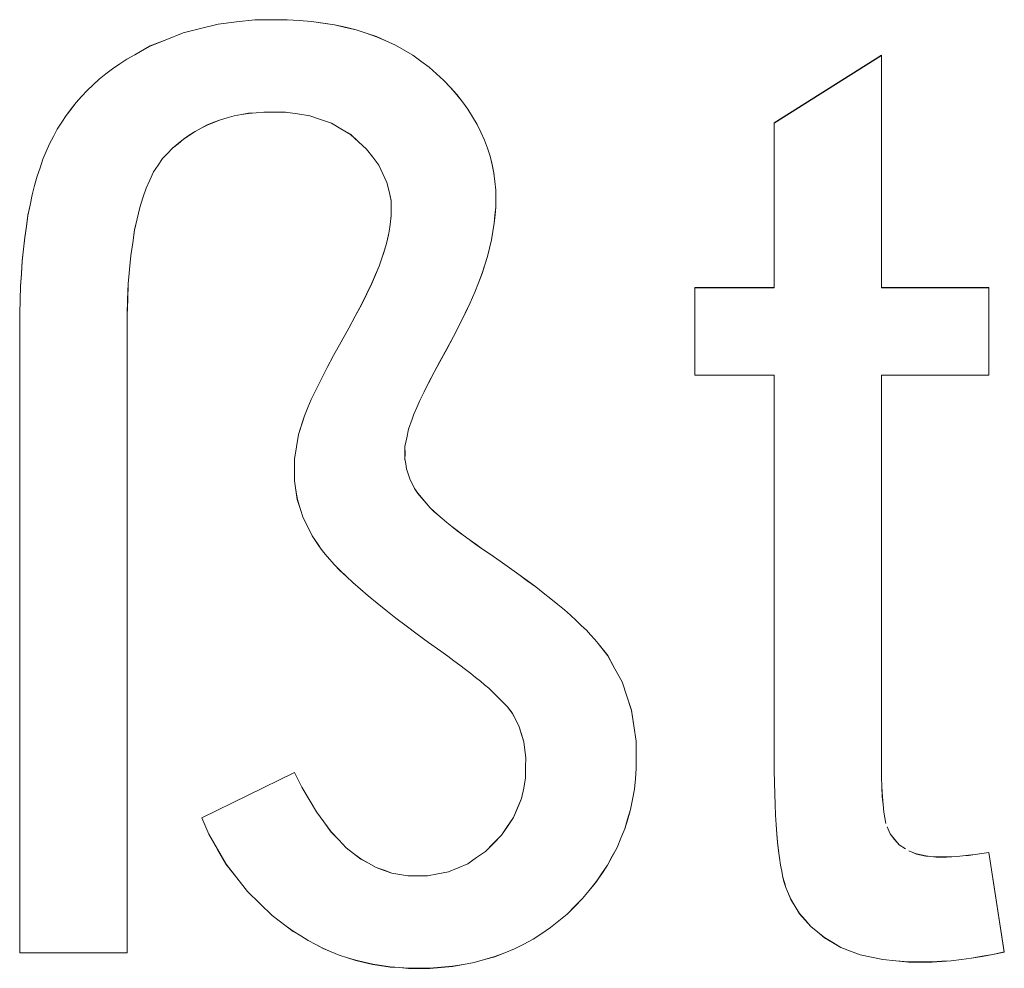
# Model space of a CAD drawing. Extents: x 229 to 926, y 37 to 878.
# Tile 172 of 194: x 388.49 to 391.17, y 824.52 to 827.1. Entities that reach past the tile are written whole.
import ezdxf

# ---------------------------------------------------------------- set-up
doc = ezdxf.new("R2010")
doc.units = 0
doc.layers.get('0').update_dxf_attribs({"lineweight": 13})
doc.layers.add('Beschriftung', color=7, linetype='Continuous', lineweight=25)
doc.layers.add('Beschriftung-A03ENJ5NI0', color=7, linetype='Continuous', lineweight=25)

# ---------------------------------------------------------------- blocks, each defined once
blk = doc.blocks.new('Referenz-A03ENJ5LI0', base_point=(255.7277, 65.704))
at = {"layer": 'Beschriftung', "color": 0, "lineweight": -2}
for p, q in [((389.026, 827.0915), (389.0761, 827.0975)), ((389.0761, 827.0975), (389.1262, 827.1034)), ((389.1262, 827.1034), (389.179, 827.1034)), ((389.179, 827.1034), (389.2141, 827.1034)), ((389.2141, 827.1034), (389.2473, 827.1011)), ((389.2473, 827.1011), (389.2805, 827.0988)), ((389.2805, 827.0988), (389.3119, 827.0942)), ((389.3119, 827.0942), (389.3432, 827.0896)), ((388.8863, 827.0497), (388.9311, 827.0677)), ((388.9311, 827.0677), (388.9786, 827.0796)), ((388.9786, 827.0796), (389.026, 827.0915)), ((389.3432, 827.0896), (389.3727, 827.0827)), ((389.3727, 827.0827), (389.4022, 827.0758)), ((389.4022, 827.0758), (389.4297, 827.0666)), ((388.8415, 827.0318), (388.8863, 827.0497)), ((389.4297, 827.0666), (389.4574, 827.0573)), ((389.4574, 827.0573), (389.4831, 827.0459)), ((389.4831, 827.0459), (389.5089, 827.0343)), ((388.7993, 827.008), (388.8415, 827.0318)), ((389.5089, 827.0343), (389.5327, 827.0205)), ((389.5327, 827.0205), (389.5567, 827.0067)), ((388.7586, 826.983), (388.7782, 826.9961)), ((388.7782, 826.9961), (388.7993, 827.008)), ((389.5567, 827.0067), (389.5786, 826.9906)), ((389.5786, 826.9906), (389.6006, 826.9745)), ((390.5405, 826.8222), (390.8326, 827.0064)), ((390.8326, 827.0064), (390.8326, 826.3736)), ((388.721, 826.9557), (388.7391, 826.9699)), ((388.7391, 826.9699), (388.7586, 826.983)), ((389.6006, 826.9745), (389.6207, 826.9561)), ((388.6863, 826.9262), (388.7029, 826.9415)), ((388.7029, 826.9415), (388.721, 826.9557)), ((389.6207, 826.9561), (389.641, 826.9376)), ((389.641, 826.9376), (389.6585, 826.9185)), ((388.6547, 826.8944), (388.6698, 826.9108)), ((388.6698, 826.9108), (388.6863, 826.9262)), ((389.6585, 826.9185), (389.6762, 826.8993)), ((388.6397, 826.8779), (388.6547, 826.8944)), ((389.6762, 826.8993), (389.6913, 826.8794)), ((388.6125, 826.8427), (388.6261, 826.8603)), ((388.6261, 826.8603), (388.6397, 826.8779)), ((389.6913, 826.8794), (389.7064, 826.8595)), ((389.7064, 826.8595), (389.7189, 826.839)), ((388.6005, 826.824), (388.6125, 826.8427)), ((389.0324, 826.8308), (389.0147, 826.8238)), ((389.0512, 826.8361), (389.0324, 826.8308)), ((389.0699, 826.8413), (389.0512, 826.8361)), ((389.0896, 826.8449), (389.0699, 826.8413)), ((389.1093, 826.8484), (389.0896, 826.8449)), ((389.13, 826.8501), (389.1093, 826.8484)), ((389.1508, 826.8519), (389.13, 826.8501)), ((389.1725, 826.8519), (389.1508, 826.8519)), ((389.2094, 826.8519), (389.1725, 826.8519)), ((389.2426, 826.8468), (389.2094, 826.8519)), ((389.2758, 826.8418), (389.2426, 826.8468)), ((389.3053, 826.8316), (389.2758, 826.8418)), ((389.3349, 826.8215), (389.3053, 826.8316)), ((389.7189, 826.839), (389.7315, 826.8183)), ((388.578, 826.7854), (388.5885, 826.8053)), ((388.5885, 826.8053), (388.6005, 826.824)), ((388.9802, 826.8079), (388.9635, 826.7992)), ((388.9969, 826.8167), (388.9802, 826.8079)), ((389.0147, 826.8238), (388.9969, 826.8167)), ((389.3606, 826.8063), (389.3349, 826.8215)), ((389.3865, 826.7912), (389.3606, 826.8063)), ((389.7315, 826.8183), (389.7417, 826.797)), ((390.5405, 826.3736), (390.5405, 826.8222)), ((388.5674, 826.7656), (388.578, 826.7854)), ((388.9319, 826.778), (388.9171, 826.7657)), ((388.9477, 826.7885), (388.9319, 826.778)), ((388.9635, 826.7992), (388.9477, 826.7885)), ((389.4086, 826.7709), (389.3865, 826.7912)), ((389.7417, 826.797), (389.7517, 826.7756)), ((389.7517, 826.7756), (389.7592, 826.7536)), ((388.5583, 826.7445), (388.5674, 826.7656)), ((388.9024, 826.7534), (388.8886, 826.7393)), ((388.9171, 826.7657), (388.9024, 826.7534)), ((389.4306, 826.7506), (389.4086, 826.7709)), ((389.4472, 826.7288), (389.4306, 826.7506)), ((389.7592, 826.7536), (389.7668, 826.7315)), ((388.5415, 826.7003), (388.5493, 826.7235)), ((388.5493, 826.7235), (388.5583, 826.7445)), ((388.8748, 826.7252), (388.8627, 826.7071)), ((388.8886, 826.7393), (388.8748, 826.7252)), ((389.4638, 826.7071), (389.4472, 826.7288)), ((389.7668, 826.7315), (389.7719, 826.7086)), ((388.5335, 826.6771), (388.5415, 826.7003)), ((388.8627, 826.7071), (388.8507, 826.6889)), ((389.4749, 826.6837), (389.4638, 826.7071)), ((389.7719, 826.7086), (389.7768, 826.6859)), ((388.5268, 826.6516), (388.5335, 826.6771)), ((388.8404, 826.6666), (388.83, 826.6443)), ((388.8507, 826.6889), (388.8404, 826.6666)), ((389.4859, 826.6603), (389.4749, 826.6837)), ((389.7768, 826.6859), (389.7794, 826.6624)), ((388.52, 826.6261), (388.5268, 826.6516)), ((388.83, 826.6443), (388.8214, 826.6179)), ((389.4915, 826.6355), (389.4859, 826.6603)), ((389.7794, 826.6624), (389.7819, 826.6388)), ((389.7819, 826.6388), (389.7819, 826.6145)), ((388.5144, 826.5983), (388.52, 826.6261)), ((388.8214, 826.6179), (388.8128, 826.5916)), ((389.497, 826.6106), (389.4915, 826.6355)), ((389.7819, 826.6145), (389.7819, 826.5928)), ((388.5087, 826.5706), (388.5144, 826.5983)), ((388.8128, 826.5916), (388.8059, 826.5611)), ((389.497, 826.5841), (389.497, 826.6106)), ((389.7819, 826.5928), (389.7801, 826.5707)), ((388.5042, 826.5406), (388.5087, 826.5706)), ((388.8059, 826.5611), (388.799, 826.5307)), ((389.4954, 826.5541), (389.497, 826.5696)), ((389.497, 826.5696), (389.497, 826.5841)), ((389.7801, 826.5707), (389.7782, 826.5487)), ((388.4997, 826.5106), (388.5042, 826.5406)), ((389.4907, 826.5219), (389.4939, 826.5385)), ((389.4939, 826.5385), (389.4954, 826.5541)), ((389.7782, 826.5487), (389.7746, 826.5263)), ((388.4964, 826.4783), (388.4997, 826.5106)), ((388.799, 826.5307), (388.7939, 826.496)), ((389.4827, 826.4876), (389.4874, 826.5052)), ((389.4874, 826.5052), (389.4907, 826.5219)), ((389.7746, 826.5263), (389.7709, 826.504)), ((388.4929, 826.4461), (388.4964, 826.4783)), ((388.7939, 826.496), (388.7887, 826.4615)), ((389.4778, 826.4698), (389.4827, 826.4876)), ((389.7655, 826.4812), (389.76, 826.4586)), ((389.7709, 826.504), (389.7655, 826.4812)), ((388.7887, 826.4615), (388.7852, 826.4228)), ((389.4648, 826.4323), (389.4713, 826.4511)), ((389.4713, 826.4511), (389.4778, 826.4698)), ((389.76, 826.4586), (389.7526, 826.4356)), ((388.4907, 826.4116), (388.4929, 826.4461)), ((389.4547, 826.4089), (389.4648, 826.4323)), ((389.7526, 826.4356), (389.7453, 826.4126)), ((388.4884, 826.3772), (388.4907, 826.4116)), ((388.7852, 826.4228), (388.7818, 826.384)), ((389.4445, 826.3854), (389.4547, 826.4089)), ((389.7453, 826.4126), (389.7352, 826.3867)), ((388.4873, 826.3404), (388.4884, 826.3772)), ((388.7818, 826.384), (388.7801, 826.3413)), ((389.4308, 826.3573), (389.4445, 826.3854)), ((389.7352, 826.3867), (389.7249, 826.361)), ((390.3245, 826.1354), (390.3245, 826.3736)), ((390.3245, 826.3736), (390.5405, 826.3736)), ((390.8326, 826.3736), (391.1248, 826.3736)), ((391.1248, 826.3736), (391.1248, 826.1354)), ((389.4171, 826.3291), (389.4308, 826.3573)), ((389.7249, 826.361), (389.712, 826.3323)), ((388.4861, 826.3036), (388.4873, 826.3404)), ((388.7801, 826.3413), (388.7783, 826.2985)), ((389.3998, 826.2962), (389.4171, 826.3291)), ((389.712, 826.3323), (389.6989, 826.3036)), ((388.4861, 826.2646), (388.4861, 826.3036)), ((388.7783, 826.2985), (388.7783, 826.2516)), ((389.3825, 826.2635), (389.3998, 826.2962)), ((389.6989, 826.3036), (389.6831, 826.2722)), ((388.4861, 824.5615), (388.4861, 826.2646)), ((389.3615, 826.2259), (389.3825, 826.2635)), ((389.6831, 826.2722), (389.6672, 826.2406)), ((388.7783, 826.2516), (388.7783, 824.5615)), ((389.6672, 826.2406), (389.6486, 826.2064)), ((389.3405, 826.1884), (389.3615, 826.2259)), ((389.3235, 826.156), (389.3405, 826.1884)), ((389.6486, 826.2064), (389.6298, 826.172)), ((389.3064, 826.1236), (389.3235, 826.156)), ((389.6298, 826.172), (389.6146, 826.143)), ((389.6146, 826.143), (389.5994, 826.1138)), ((390.5405, 826.1354), (390.3245, 826.1354)), ((390.5405, 825.0918), (390.5405, 826.1354)), ((391.1248, 826.1354), (390.8326, 826.1354)), ((390.8326, 826.1354), (390.8326, 825.0739)), ((389.2932, 826.0963), (389.3064, 826.1236)), ((389.5994, 826.1138), (389.5875, 826.0899)), ((389.28, 826.0691), (389.2932, 826.0963)), ((389.5875, 826.0899), (389.5758, 826.066)), ((389.2707, 826.0468), (389.28, 826.0691)), ((389.5758, 826.066), (389.5674, 826.0474)), ((389.2558, 826.0076), (389.2613, 826.0246)), ((389.2613, 826.0246), (389.2707, 826.0468)), ((389.5591, 826.0287), (389.5542, 826.0153)), ((389.5674, 826.0474), (389.5591, 826.0287)), ((389.2448, 825.9735), (389.2558, 826.0076)), ((389.5542, 826.0153), (389.5445, 825.9884)), ((389.2393, 825.9398), (389.2448, 825.9735)), ((389.5445, 825.9884), (389.5397, 825.9648)), ((389.5397, 825.9648), (389.5349, 825.9411)), ((389.2338, 825.9062), (389.2393, 825.9398)), ((389.5349, 825.9411), (389.5351, 825.9206)), ((389.5351, 825.9206), (389.5349, 825.9069)), ((389.2338, 825.8728), (389.2338, 825.9062)), ((389.5349, 825.9069), (389.537, 825.8935)), ((389.537, 825.8935), (389.5391, 825.88)), ((389.2338, 825.8473), (389.2338, 825.8728)), ((389.5391, 825.88), (389.5435, 825.8665)), ((389.5435, 825.8665), (389.5479, 825.8531)), ((389.2379, 825.822), (389.2338, 825.8473)), ((389.5479, 825.8531), (389.5546, 825.8397)), ((389.5546, 825.8397), (389.5612, 825.8264)), ((389.242, 825.7967), (389.2379, 825.822)), ((389.5612, 825.8264), (389.5702, 825.8132)), ((389.5702, 825.8132), (389.6035, 825.7737)), ((389.25, 825.7719), (389.242, 825.7967)), ((389.2582, 825.7469), (389.25, 825.7719)), ((389.6035, 825.7737), (389.6137, 825.7643)), ((389.6137, 825.7643), (389.624, 825.7548)), ((389.624, 825.7548), (389.6363, 825.7444)), ((389.2704, 825.7223), (389.2582, 825.7469)), ((389.6363, 825.7444), (389.6486, 825.7341)), ((389.6486, 825.7341), (389.6629, 825.7229)), ((389.2826, 825.6976), (389.2704, 825.7223)), ((389.6629, 825.7229), (389.6771, 825.7116)), ((389.6771, 825.7116), (389.6934, 825.6995)), ((389.2988, 825.6734), (389.2826, 825.6976)), ((389.6934, 825.6995), (389.7097, 825.6874)), ((389.7097, 825.6874), (389.728, 825.6743)), ((389.728, 825.6743), (389.7463, 825.6614)), ((389.3067, 825.6612), (389.2988, 825.6734)), ((389.3179, 825.6475), (389.3067, 825.6612)), ((389.3291, 825.6339), (389.3179, 825.6475)), ((389.7463, 825.6614), (389.7665, 825.6474)), ((389.7665, 825.6474), (389.7942, 825.6285)), ((389.3435, 825.6187), (389.3291, 825.6339)), ((389.7942, 825.6285), (389.8195, 825.6105)), ((389.3579, 825.6037), (389.3435, 825.6187)), ((389.3756, 825.5869), (389.3579, 825.6037)), ((389.8195, 825.6105), (389.8449, 825.5924)), ((389.3931, 825.5703), (389.3756, 825.5869)), ((389.4141, 825.5522), (389.3931, 825.5703)), ((389.8449, 825.5924), (389.8679, 825.5754)), ((389.8679, 825.5754), (389.8909, 825.5584)), ((389.435, 825.534), (389.4141, 825.5522)), ((389.8909, 825.5584), (389.9116, 825.5422)), ((389.9116, 825.5422), (389.9323, 825.526)), ((389.459, 825.5144), (389.435, 825.534)), ((389.4832, 825.4948), (389.459, 825.5144)), ((389.9323, 825.526), (389.9507, 825.5108)), ((389.5105, 825.4736), (389.4832, 825.4948)), ((389.9507, 825.5108), (389.9691, 825.4956)), ((389.9691, 825.4956), (389.9852, 825.4813)), ((389.5379, 825.4525), (389.5105, 825.4736)), ((389.9852, 825.4813), (390.0012, 825.4671)), ((390.0012, 825.4671), (390.015, 825.4536)), ((389.5686, 825.4298), (389.5379, 825.4525)), ((390.015, 825.4536), (390.0288, 825.4403)), ((390.0288, 825.4403), (390.0402, 825.4279)), ((389.5991, 825.4073), (389.5686, 825.4298)), ((389.633, 825.3831), (389.5991, 825.4073)), ((390.0402, 825.4279), (390.0517, 825.4154)), ((390.0517, 825.4154), (390.0609, 825.4039)), ((389.6513, 825.3698), (389.633, 825.3831)), ((390.0609, 825.4039), (390.0868, 825.3711)), ((389.6679, 825.3573), (389.6513, 825.3698)), ((389.6845, 825.345), (389.6679, 825.3573)), ((390.0868, 825.3711), (390.1063, 825.3354)), ((389.6994, 825.3336), (389.6845, 825.345)), ((389.7142, 825.3222), (389.6994, 825.3336)), ((390.1063, 825.3354), (390.1258, 825.2995)), ((389.7274, 825.3118), (389.7142, 825.3222)), ((389.7404, 825.3014), (389.7274, 825.3118)), ((389.7517, 825.2919), (389.7404, 825.3014)), ((390.1258, 825.2995), (390.1389, 825.2608)), ((389.763, 825.2825), (389.7517, 825.2919)), ((389.8139, 825.232), (389.763, 825.2825)), ((390.1389, 825.2608), (390.1518, 825.2221)), ((389.8268, 825.2149), (389.8139, 825.232)), ((390.1518, 825.2221), (390.1583, 825.1803)), ((389.8365, 825.1961), (389.8268, 825.2149)), ((389.8461, 825.1773), (389.8365, 825.1961)), ((389.8523, 825.1568), (389.8461, 825.1773)), ((390.1583, 825.1803), (390.1648, 825.1385)), ((389.8584, 825.1364), (389.8523, 825.1568)), ((390.1648, 825.1385), (390.1648, 825.0938)), ((389.8613, 825.1142), (389.8584, 825.1364)), ((389.8642, 825.0919), (389.8613, 825.1142)), ((389.8635, 825.0681), (389.8642, 825.0919)), ((390.1648, 825.0938), (390.1648, 825.0642)), ((390.5405, 825.0572), (390.5405, 825.0918)), ((389.8635, 825.0382), (389.8635, 825.0681)), ((390.1648, 825.0642), (390.1622, 825.0357)), ((390.541, 825.0256), (390.5405, 825.0572)), ((390.8326, 825.0739), (390.8326, 825.0409)), ((388.9815, 824.9297), (389.2338, 825.0525)), ((389.2338, 825.0525), (389.2539, 825.0128)), ((389.8581, 825.0103), (389.8635, 825.0382)), ((390.1622, 825.0357), (390.1596, 825.0072)), ((390.8326, 825.0409), (390.8336, 825.0139)), ((389.2539, 825.0128), (389.2739, 824.9793)), ((389.8526, 824.9823), (389.8581, 825.0103)), ((390.1596, 825.0072), (390.1543, 824.9796)), ((390.5415, 824.994), (390.541, 825.0256)), ((390.8336, 825.0139), (390.8346, 824.9869)), ((389.2739, 824.9793), (389.294, 824.9457)), ((389.8416, 824.9563), (389.8526, 824.9823)), ((390.1543, 824.9796), (390.1491, 824.9522)), ((390.5427, 824.9654), (390.5415, 824.994)), ((390.8346, 824.9869), (390.8364, 824.9657)), ((389.8307, 824.9302), (389.8416, 824.9563)), ((390.1491, 824.9522), (390.1413, 824.9258)), ((390.5438, 824.9367), (390.5427, 824.9654)), ((390.8364, 824.9657), (390.8384, 824.9445)), ((389.0006, 824.8847), (388.9815, 824.9297)), ((389.294, 824.9457), (389.3142, 824.9182)), ((389.8143, 824.9062), (389.8307, 824.9302)), ((390.1413, 824.9258), (390.1333, 824.8993)), ((390.5454, 824.911), (390.5438, 824.9367)), ((390.8384, 824.9445), (390.8412, 824.9292)), ((390.8412, 824.9292), (390.8441, 824.914)), ((389.3142, 824.9182), (389.3343, 824.8907)), ((389.7979, 824.882), (389.8143, 824.9062)), ((390.1333, 824.8993), (390.1229, 824.874)), ((390.5471, 824.8855), (390.5454, 824.911)), ((390.848, 824.9046), (390.8556, 824.8858)), ((389.0246, 824.8437), (389.0006, 824.8847)), ((389.3343, 824.8907), (389.3545, 824.8693)), ((389.776, 824.8599), (389.7979, 824.882)), ((390.1229, 824.874), (390.1124, 824.8487)), ((390.5493, 824.8628), (390.5471, 824.8855)), ((390.8556, 824.8858), (390.8681, 824.8708)), ((390.8681, 824.8708), (390.8806, 824.8559)), ((389.0484, 824.8026), (389.0246, 824.8437)), ((389.3545, 824.8693), (389.3748, 824.8479)), ((389.3748, 824.8479), (389.395, 824.8325)), ((389.7541, 824.8377), (389.776, 824.8599)), ((390.1124, 824.8487), (390.0993, 824.8244)), ((390.5516, 824.8401), (390.5493, 824.8628)), ((390.8806, 824.8559), (390.898, 824.8448)), ((389.395, 824.8325), (389.4152, 824.8172)), ((389.4152, 824.8172), (389.4361, 824.8056)), ((389.7058, 824.8043), (389.73, 824.821)), ((389.73, 824.821), (389.7541, 824.8377)), ((390.0993, 824.8244), (390.0862, 824.8001)), ((390.5544, 824.8203), (390.5516, 824.8401)), ((390.5572, 824.8006), (390.5544, 824.8203)), ((390.9067, 824.8392), (390.9173, 824.835)), ((390.9173, 824.835), (390.9278, 824.8308)), ((390.9278, 824.8308), (390.9401, 824.8281)), ((390.9401, 824.8281), (390.9526, 824.8253)), ((390.9526, 824.8253), (390.9669, 824.8239)), ((390.9669, 824.8239), (390.9811, 824.8226)), ((390.9811, 824.8226), (390.9973, 824.8226)), ((390.9973, 824.8226), (391.0094, 824.8226)), ((391.0094, 824.8226), (391.0234, 824.8233)), ((391.0234, 824.8233), (391.0374, 824.8241)), ((391.0374, 824.8241), (391.0534, 824.8257)), ((391.0534, 824.8257), (391.0693, 824.8273)), ((391.0693, 824.8273), (391.0872, 824.8296)), ((391.0872, 824.8296), (391.105, 824.832)), ((391.105, 824.832), (391.1248, 824.8351)), ((391.1248, 824.8351), (391.1666, 824.5639)), ((389.0772, 824.7657), (389.0484, 824.8026)), ((389.4361, 824.8056), (389.4568, 824.7942)), ((389.4568, 824.7942), (389.4781, 824.7865)), ((389.6532, 824.7822), (389.6796, 824.7933)), ((389.6796, 824.7933), (389.7058, 824.8043)), ((390.0862, 824.8001), (390.0705, 824.7768)), ((390.5606, 824.784), (390.5572, 824.8006)), ((389.106, 824.7288), (389.0772, 824.7657)), ((389.4781, 824.7865), (389.4994, 824.7788)), ((389.4994, 824.7788), (389.5212, 824.775)), ((389.5212, 824.775), (389.543, 824.7711)), ((389.543, 824.7711), (389.5653, 824.7711)), ((389.5653, 824.7711), (389.5961, 824.7711)), ((389.5961, 824.7711), (389.6246, 824.7766)), ((389.6246, 824.7766), (389.6532, 824.7822)), ((390.0705, 824.7768), (390.0548, 824.7537)), ((390.5639, 824.7672), (390.5606, 824.784)), ((390.5678, 824.7534), (390.5639, 824.7672)), ((390.0548, 824.7537), (390.0365, 824.7315)), ((390.5717, 824.7396), (390.5678, 824.7534)), ((390.5761, 824.7289), (390.5717, 824.7396)), ((389.1397, 824.696), (389.106, 824.7288)), ((390.0181, 824.7093), (389.9972, 824.6883)), ((390.0365, 824.7315), (390.0181, 824.7093)), ((390.585, 824.7073), (390.5761, 824.7289)), ((389.1733, 824.6632), (389.1397, 824.696)), ((389.9972, 824.6883), (389.9762, 824.6671)), ((390.5973, 824.6878), (390.585, 824.7073)), ((390.6094, 824.6684), (390.5973, 824.6878)), ((389.2118, 824.6345), (389.1733, 824.6632)), ((389.9762, 824.6671), (389.9538, 824.6488)), ((390.6248, 824.651), (390.6094, 824.6684)), ((389.231, 824.6201), (389.2118, 824.6345)), ((389.9315, 824.6303), (389.9076, 824.6145)), ((389.9538, 824.6488), (389.9315, 824.6303)), ((390.6402, 824.6336), (390.6248, 824.651)), ((390.6589, 824.6182), (390.6402, 824.6336)), ((389.2511, 824.6076), (389.231, 824.6201)), ((389.2711, 824.5949), (389.2511, 824.6076)), ((389.9076, 824.6145), (389.8837, 824.5987)), ((390.6775, 824.6029), (390.6589, 824.6182)), ((390.6994, 824.5897), (390.6775, 824.6029)), ((389.292, 824.5842), (389.2711, 824.5949)), ((389.3128, 824.5734), (389.292, 824.5842)), ((389.8585, 824.5854), (389.8332, 824.5723)), ((389.8837, 824.5987), (389.8585, 824.5854)), ((390.7213, 824.5764), (390.6994, 824.5897)), ((390.7477, 824.5665), (390.7213, 824.5764)), ((388.7783, 824.5615), (388.4861, 824.5615)), ((389.3344, 824.5645), (389.3128, 824.5734)), ((389.356, 824.5555), (389.3344, 824.5645)), ((389.3784, 824.5483), (389.356, 824.5555)), ((389.4008, 824.5411), (389.3784, 824.5483)), ((389.7799, 824.5512), (389.7518, 824.5432)), ((389.8066, 824.5617), (389.7799, 824.5512)), ((389.8332, 824.5723), (389.8066, 824.5617)), ((390.7741, 824.5565), (390.7477, 824.5665)), ((390.8049, 824.55), (390.7741, 824.5565)), ((390.8357, 824.5434), (390.8049, 824.55)), ((391.1065, 824.552), (391.0774, 824.5469)), ((391.1358, 824.5571), (391.1065, 824.552)), ((391.1666, 824.5639), (391.1358, 824.5571)), ((389.424, 824.5357), (389.4008, 824.5411)), ((389.4471, 824.5304), (389.424, 824.5357)), ((389.4711, 824.5268), (389.4471, 824.5304)), ((389.4951, 824.5232), (389.4711, 824.5268)), ((389.5198, 824.5214), (389.4951, 824.5232)), ((389.5446, 824.5196), (389.5198, 824.5214)), ((389.6336, 824.5222), (389.6026, 824.5196)), ((389.6645, 824.5249), (389.6336, 824.5222)), ((389.6941, 824.5301), (389.6645, 824.5249)), ((389.7236, 824.5354), (389.6941, 824.5301)), ((389.7518, 824.5432), (389.7236, 824.5354)), ((390.871, 824.5401), (390.8357, 824.5434)), ((390.9062, 824.5367), (390.871, 824.5401)), ((390.9459, 824.5367), (390.9062, 824.5367)), ((390.9703, 824.5367), (390.9459, 824.5367)), ((390.9962, 824.5385), (390.9703, 824.5367)), ((391.0222, 824.5401), (390.9962, 824.5385)), ((391.0498, 824.5435), (391.0222, 824.5401)), ((391.0774, 824.5469), (391.0498, 824.5435)), ((389.5702, 824.5196), (389.5446, 824.5196)), ((389.6026, 824.5196), (389.5702, 824.5196))]:
    blk.add_line(p, q, dxfattribs=at)
blk = doc.blocks.new('Referenz-A03ENJ62I0', base_point=(255.7277, 65.7055))
at = {"layer": 'Beschriftung-A03ENJ5NI0', "color": 0, "lineweight": -2}
for p, q in [((389.026, 827.0913), (389.0761, 827.0973)), ((389.0761, 827.0973), (389.1262, 827.1032)), ((389.1262, 827.1032), (389.179, 827.1032)), ((389.179, 827.1032), (389.2141, 827.1032)), ((389.2141, 827.1032), (389.2473, 827.1009)), ((389.2473, 827.1009), (389.2805, 827.0986)), ((389.2805, 827.0986), (389.3118, 827.094)), ((388.8863, 827.0495), (388.9311, 827.0674)), ((388.9311, 827.0674), (388.9786, 827.0793)), ((388.9786, 827.0793), (389.026, 827.0913)), ((389.3118, 827.094), (389.3432, 827.0893)), ((389.3432, 827.0893), (389.3727, 827.0825)), ((389.3727, 827.0825), (389.4022, 827.0756)), ((389.4022, 827.0756), (389.4297, 827.0663)), ((388.8415, 827.0316), (388.8863, 827.0495)), ((389.4297, 827.0663), (389.4573, 827.0571)), ((389.4573, 827.0571), (389.4831, 827.0456)), ((389.4831, 827.0456), (389.5089, 827.0341)), ((388.7993, 827.0077), (388.8415, 827.0316)), ((389.5089, 827.0341), (389.5327, 827.0203)), ((389.5327, 827.0203), (389.5566, 827.0065)), ((388.7586, 826.9828), (388.7782, 826.9958)), ((388.7782, 826.9958), (388.7993, 827.0077)), ((389.5566, 827.0065), (389.5786, 826.9904)), ((389.5786, 826.9904), (389.6006, 826.9742)), ((390.5405, 826.8219), (390.8326, 827.0062)), ((390.8326, 827.0062), (390.8326, 826.3734)), ((388.721, 826.9555), (388.7391, 826.9697)), ((388.7391, 826.9697), (388.7586, 826.9828)), ((389.6006, 826.9742), (389.6207, 826.9559)), ((388.6863, 826.926), (388.7029, 826.9413)), ((388.7029, 826.9413), (388.721, 826.9555)), ((389.6207, 826.9559), (389.6409, 826.9374)), ((389.6409, 826.9374), (389.6585, 826.9183)), ((388.6547, 826.8942), (388.6698, 826.9106)), ((388.6698, 826.9106), (388.6863, 826.926)), ((389.6585, 826.9183), (389.6762, 826.8991)), ((388.6397, 826.8777), (388.6547, 826.8942)), ((389.6762, 826.8991), (389.6913, 826.8792)), ((388.6125, 826.8425), (388.6261, 826.8601)), ((388.6261, 826.8601), (388.6397, 826.8777)), ((389.6913, 826.8792), (389.7064, 826.8593)), ((389.7064, 826.8593), (389.7189, 826.8387)), ((388.6005, 826.8238), (388.6125, 826.8425)), ((389.0324, 826.8306), (389.0147, 826.8235)), ((389.0512, 826.8359), (389.0324, 826.8306)), ((389.0699, 826.8411), (389.0512, 826.8359)), ((389.0896, 826.8447), (389.0699, 826.8411)), ((389.1093, 826.8481), (389.0896, 826.8447)), ((389.13, 826.8499), (389.1093, 826.8481)), ((389.1508, 826.8517), (389.13, 826.8499)), ((389.1725, 826.8517), (389.1508, 826.8517)), ((389.2094, 826.8517), (389.1725, 826.8517)), ((389.2426, 826.8466), (389.2094, 826.8517)), ((389.2758, 826.8415), (389.2426, 826.8466)), ((389.3053, 826.8314), (389.2758, 826.8415)), ((389.3348, 826.8213), (389.3053, 826.8314)), ((389.7189, 826.8387), (389.7315, 826.8181)), ((388.5779, 826.7851), (388.5884, 826.805)), ((388.5884, 826.805), (388.6005, 826.8238)), ((388.9802, 826.8077), (388.9634, 826.7989)), ((388.9969, 826.8165), (388.9802, 826.8077)), ((389.0147, 826.8235), (388.9969, 826.8165)), ((389.3606, 826.8061), (389.3348, 826.8213)), ((389.3865, 826.7909), (389.3606, 826.8061)), ((389.7315, 826.8181), (389.7416, 826.7968)), ((390.5405, 826.3734), (390.5405, 826.8219)), ((388.5674, 826.7654), (388.5779, 826.7851)), ((388.9319, 826.7778), (388.9171, 826.7655)), ((388.9477, 826.7883), (388.9319, 826.7778)), ((388.9634, 826.7989), (388.9477, 826.7883)), ((389.4086, 826.7707), (389.3865, 826.7909)), ((389.7416, 826.7968), (389.7517, 826.7754)), ((389.7517, 826.7754), (389.7592, 826.7533)), ((388.5583, 826.7443), (388.5674, 826.7654)), ((388.9024, 826.7532), (388.8886, 826.7391)), ((388.9171, 826.7655), (388.9024, 826.7532)), ((389.4306, 826.7504), (389.4086, 826.7707)), ((389.4472, 826.7286), (389.4306, 826.7504)), ((389.7592, 826.7533), (389.7668, 826.7313)), ((388.5414, 826.7001), (388.5493, 826.7233)), ((388.5493, 826.7233), (388.5583, 826.7443)), ((388.8748, 826.725), (388.8627, 826.7068)), ((388.8886, 826.7391), (388.8748, 826.725)), ((389.4638, 826.7068), (389.4472, 826.7286)), ((389.7668, 826.7313), (389.7719, 826.7084)), ((388.5335, 826.6769), (388.5414, 826.7001)), ((388.8627, 826.7068), (388.8507, 826.6887)), ((389.4749, 826.6835), (389.4638, 826.7068)), ((389.7719, 826.7084), (389.7768, 826.6857)), ((388.5268, 826.6514), (388.5335, 826.6769)), ((388.8403, 826.6664), (388.83, 826.6441)), ((388.8507, 826.6887), (388.8403, 826.6664)), ((389.4859, 826.6601), (389.4749, 826.6835)), ((389.7768, 826.6857), (389.7794, 826.6622)), ((388.52, 826.6259), (388.5268, 826.6514)), ((388.83, 826.6441), (388.8214, 826.6177)), ((389.4915, 826.6352), (389.4859, 826.6601)), ((389.7794, 826.6622), (389.7819, 826.6386)), ((389.7819, 826.6386), (389.7819, 826.6142)), ((388.5143, 826.5981), (388.52, 826.6259)), ((388.8214, 826.6177), (388.8128, 826.5914)), ((389.497, 826.6103), (389.4915, 826.6352)), ((389.7819, 826.6142), (389.7819, 826.5926)), ((388.5087, 826.5704), (388.5143, 826.5981)), ((388.8128, 826.5914), (388.8059, 826.5609)), ((389.497, 826.5839), (389.497, 826.6103)), ((389.7819, 826.5926), (389.78, 826.5705)), ((388.5042, 826.5404), (388.5087, 826.5704)), ((388.8059, 826.5609), (388.799, 826.5304)), ((389.4954, 826.5539), (389.497, 826.5694)), ((389.497, 826.5694), (389.497, 826.5839)), ((389.78, 826.5705), (389.7782, 826.5485)), ((388.4997, 826.5104), (388.5042, 826.5404)), ((389.4907, 826.5217), (389.4939, 826.5383)), ((389.4939, 826.5383), (389.4954, 826.5539)), ((389.7782, 826.5485), (389.7746, 826.5261)), ((388.4963, 826.4781), (388.4997, 826.5104)), ((388.799, 826.5304), (388.7939, 826.4958)), ((389.4827, 826.4874), (389.4874, 826.505)), ((389.4874, 826.505), (389.4907, 826.5217)), ((389.7746, 826.5261), (389.7709, 826.5038)), ((388.4929, 826.4459), (388.4963, 826.4781)), ((388.7939, 826.4958), (388.7886, 826.4612)), ((389.4778, 826.4696), (389.4827, 826.4874)), ((389.7654, 826.481), (389.76, 826.4584)), ((389.7709, 826.5038), (389.7654, 826.481)), ((388.7886, 826.4612), (388.7852, 826.4225)), ((389.4648, 826.4321), (389.4713, 826.4509)), ((389.4713, 826.4509), (389.4778, 826.4696)), ((389.76, 826.4584), (389.7526, 826.4354)), ((388.4907, 826.4114), (388.4929, 826.4459)), ((389.4547, 826.4087), (389.4648, 826.4321)), ((389.7526, 826.4354), (389.7453, 826.4124)), ((388.4884, 826.3769), (388.4907, 826.4114)), ((388.7852, 826.4225), (388.7818, 826.3838)), ((389.4445, 826.3852), (389.4547, 826.4087)), ((389.7453, 826.4124), (389.7352, 826.3865)), ((388.4872, 826.3402), (388.4884, 826.3769)), ((388.7818, 826.3838), (388.78, 826.3411)), ((389.4308, 826.357), (389.4445, 826.3852)), ((389.7352, 826.3865), (389.7249, 826.3608)), ((390.3245, 826.1352), (390.3245, 826.3734)), ((390.3245, 826.3734), (390.5405, 826.3734)), ((390.8326, 826.3734), (391.1248, 826.3734)), ((391.1248, 826.3734), (391.1248, 826.1352)), ((389.4171, 826.3289), (389.4308, 826.357)), ((389.7249, 826.3608), (389.712, 826.3321)), ((388.4861, 826.3034), (388.4872, 826.3402)), ((388.78, 826.3411), (388.7783, 826.2983)), ((389.3998, 826.296), (389.4171, 826.3289)), ((389.712, 826.3321), (389.6989, 826.3034)), ((388.4861, 826.2644), (388.4861, 826.3034)), ((388.7783, 826.2983), (388.7783, 826.2513)), ((389.3824, 826.2632), (389.3998, 826.296)), ((389.6989, 826.3034), (389.6831, 826.272)), ((388.4861, 824.5613), (388.4861, 826.2644)), ((389.3615, 826.2257), (389.3824, 826.2632)), ((389.6831, 826.272), (389.6672, 826.2404)), ((388.7783, 826.2513), (388.7783, 824.5613)), ((389.6672, 826.2404), (389.6486, 826.2062)), ((389.3405, 826.1882), (389.3615, 826.2257)), ((389.3235, 826.1558), (389.3405, 826.1882)), ((389.6486, 826.2062), (389.6298, 826.1718)), ((389.6298, 826.1718), (389.6146, 826.1428)), ((389.3064, 826.1233), (389.3235, 826.1558)), ((389.6146, 826.1428), (389.5994, 826.1136)), ((390.5405, 826.1352), (390.3245, 826.1352)), ((390.5405, 825.0915), (390.5405, 826.1352)), ((391.1248, 826.1352), (390.8326, 826.1352)), ((390.8326, 826.1352), (390.8326, 825.0737)), ((389.2932, 826.0961), (389.3064, 826.1233)), ((389.5994, 826.1136), (389.5875, 826.0897)), ((389.28, 826.0688), (389.2932, 826.0961)), ((389.5875, 826.0897), (389.5757, 826.0658)), ((389.2706, 826.0466), (389.28, 826.0688)), ((389.5757, 826.0658), (389.5674, 826.0472)), ((389.2558, 826.0074), (389.2613, 826.0244)), ((389.2613, 826.0244), (389.2706, 826.0466)), ((389.5591, 826.0285), (389.5542, 826.0151)), ((389.5674, 826.0472), (389.5591, 826.0285)), ((389.2448, 825.9733), (389.2558, 826.0074)), ((389.5542, 826.0151), (389.5444, 825.9882)), ((389.2393, 825.9396), (389.2448, 825.9733)), ((389.5444, 825.9882), (389.5397, 825.9646)), ((389.5397, 825.9646), (389.5349, 825.9409)), ((389.2338, 825.9059), (389.2393, 825.9396)), ((389.5349, 825.9409), (389.535, 825.9204)), ((389.535, 825.9204), (389.5349, 825.9067)), ((389.2338, 825.8726), (389.2338, 825.9059)), ((389.5349, 825.9067), (389.537, 825.8932)), ((389.537, 825.8932), (389.5391, 825.8798)), ((389.2338, 825.847), (389.2338, 825.8726)), ((389.5391, 825.8798), (389.5435, 825.8663)), ((389.5435, 825.8663), (389.5479, 825.8528)), ((389.2379, 825.8218), (389.2338, 825.847)), ((389.5479, 825.8528), (389.5546, 825.8395)), ((389.5546, 825.8395), (389.5612, 825.8262)), ((389.2419, 825.7965), (389.2379, 825.8218)), ((389.5612, 825.8262), (389.5701, 825.813)), ((389.5701, 825.813), (389.6035, 825.7735)), ((389.25, 825.7717), (389.2419, 825.7965)), ((389.2582, 825.7467), (389.25, 825.7717)), ((389.6035, 825.7735), (389.6137, 825.7641)), ((389.6137, 825.7641), (389.624, 825.7546)), ((389.624, 825.7546), (389.6363, 825.7442)), ((389.2704, 825.7221), (389.2582, 825.7467)), ((389.6363, 825.7442), (389.6486, 825.7339)), ((389.6486, 825.7339), (389.6628, 825.7226)), ((389.2825, 825.6974), (389.2704, 825.7221)), ((389.6628, 825.7226), (389.6771, 825.7114)), ((389.6771, 825.7114), (389.6934, 825.6993)), ((389.2988, 825.6731), (389.2825, 825.6974)), ((389.6934, 825.6993), (389.7097, 825.6872)), ((389.7097, 825.6872), (389.728, 825.6741)), ((389.728, 825.6741), (389.7463, 825.6612)), ((389.3067, 825.661), (389.2988, 825.6731)), ((389.3179, 825.6473), (389.3067, 825.661)), ((389.3291, 825.6337), (389.3179, 825.6473)), ((389.7463, 825.6612), (389.7665, 825.6472)), ((389.7665, 825.6472), (389.7942, 825.6283)), ((389.3434, 825.6185), (389.3291, 825.6337)), ((389.7942, 825.6283), (389.8195, 825.6103)), ((389.3579, 825.6034), (389.3434, 825.6185)), ((389.3756, 825.5867), (389.3579, 825.6034)), ((389.8195, 825.6103), (389.8449, 825.5922)), ((389.3931, 825.5701), (389.3756, 825.5867)), ((389.4141, 825.552), (389.3931, 825.5701)), ((389.8449, 825.5922), (389.8679, 825.5752)), ((389.8679, 825.5752), (389.8909, 825.5582)), ((389.4349, 825.5338), (389.4141, 825.552)), ((389.8909, 825.5582), (389.9116, 825.542)), ((389.9116, 825.542), (389.9323, 825.5258)), ((389.459, 825.5142), (389.4349, 825.5338)), ((389.4832, 825.4946), (389.459, 825.5142)), ((389.9323, 825.5258), (389.9507, 825.5106)), ((389.5105, 825.4734), (389.4832, 825.4946)), ((389.9507, 825.5106), (389.9691, 825.4954)), ((389.9691, 825.4954), (389.9852, 825.4811)), ((389.5379, 825.4523), (389.5105, 825.4734)), ((389.9852, 825.4811), (390.0012, 825.4668)), ((390.0012, 825.4668), (390.015, 825.4534)), ((389.5685, 825.4296), (389.5379, 825.4523)), ((390.015, 825.4534), (390.0288, 825.4401)), ((390.0288, 825.4401), (390.0402, 825.4277)), ((389.5991, 825.407), (389.5685, 825.4296)), ((389.6329, 825.3829), (389.5991, 825.407)), ((390.0402, 825.4277), (390.0517, 825.4152)), ((390.0517, 825.4152), (390.0609, 825.4037)), ((389.6513, 825.3696), (389.6329, 825.3829)), ((390.0609, 825.4037), (390.0868, 825.3709)), ((389.6679, 825.3571), (389.6513, 825.3696)), ((389.6845, 825.3448), (389.6679, 825.3571)), ((390.0868, 825.3709), (390.1063, 825.3351)), ((389.6993, 825.3334), (389.6845, 825.3448)), ((389.7142, 825.322), (389.6993, 825.3334)), ((390.1063, 825.3351), (390.1258, 825.2993)), ((389.7274, 825.3116), (389.7142, 825.322)), ((389.7404, 825.3012), (389.7274, 825.3116)), ((389.7517, 825.2917), (389.7404, 825.3012)), ((390.1258, 825.2993), (390.1389, 825.2606)), ((389.7629, 825.2823), (389.7517, 825.2917)), ((389.8138, 825.2317), (389.7629, 825.2823)), ((390.1389, 825.2606), (390.1518, 825.2219)), ((389.8268, 825.2147), (389.8138, 825.2317)), ((390.1518, 825.2219), (390.1583, 825.18)), ((389.8365, 825.1959), (389.8268, 825.2147)), ((389.8461, 825.1771), (389.8365, 825.1959)), ((389.8523, 825.1566), (389.8461, 825.1771)), ((390.1583, 825.18), (390.1647, 825.1383)), ((389.8584, 825.1362), (389.8523, 825.1566)), ((390.1647, 825.1383), (390.1647, 825.0936)), ((389.8613, 825.1139), (389.8584, 825.1362)), ((389.8641, 825.0917), (389.8613, 825.1139)), ((389.8635, 825.0679), (389.8641, 825.0917)), ((390.1647, 825.0936), (390.1647, 825.064)), ((390.5405, 825.057), (390.5405, 825.0915)), ((389.8635, 825.038), (389.8635, 825.0679)), ((390.1647, 825.064), (390.1622, 825.0355)), ((390.541, 825.0254), (390.5405, 825.057)), ((390.8326, 825.0737), (390.8326, 825.0407)), ((388.9815, 824.9295), (389.2338, 825.0523)), ((389.2338, 825.0523), (389.2538, 825.0126)), ((389.8581, 825.0101), (389.8635, 825.038)), ((390.1622, 825.0355), (390.1595, 825.007)), ((390.8326, 825.0407), (390.8336, 825.0137)), ((389.2538, 825.0126), (389.2739, 824.9791)), ((389.8525, 824.982), (389.8581, 825.0101)), ((390.1595, 825.007), (390.1543, 824.9794)), ((390.5415, 824.9938), (390.541, 825.0254)), ((390.8336, 825.0137), (390.8345, 824.9867)), ((389.2739, 824.9791), (389.294, 824.9455)), ((389.8416, 824.956), (389.8525, 824.982)), ((390.1543, 824.9794), (390.149, 824.952)), ((390.5427, 824.9652), (390.5415, 824.9938)), ((390.8345, 824.9867), (390.8364, 824.9654)), ((389.8307, 824.93), (389.8416, 824.956)), ((390.149, 824.952), (390.1412, 824.9256)), ((390.5438, 824.9365), (390.5427, 824.9652)), ((390.8364, 824.9654), (390.8384, 824.9443)), ((389.0006, 824.8845), (388.9815, 824.9295)), ((389.294, 824.9455), (389.3142, 824.918)), ((389.8143, 824.9059), (389.8307, 824.93)), ((390.1412, 824.9256), (390.1333, 824.8991)), ((390.5454, 824.9108), (390.5438, 824.9365)), ((390.8384, 824.9443), (390.8412, 824.929)), ((390.8412, 824.929), (390.8441, 824.9137)), ((389.3142, 824.918), (389.3343, 824.8905)), ((389.7979, 824.8818), (389.8143, 824.9059)), ((390.1333, 824.8991), (390.1229, 824.8738)), ((390.5471, 824.8852), (390.5454, 824.9108)), ((390.848, 824.9044), (390.8556, 824.8856)), ((389.0245, 824.8434), (389.0006, 824.8845)), ((389.3343, 824.8905), (389.3545, 824.8691)), ((389.776, 824.8597), (389.7979, 824.8818)), ((390.1229, 824.8738), (390.1124, 824.8485)), ((390.5493, 824.8625), (390.5471, 824.8852)), ((390.8556, 824.8856), (390.8681, 824.8706)), ((390.8681, 824.8706), (390.8806, 824.8556)), ((389.0484, 824.8024), (389.0245, 824.8434)), ((389.3545, 824.8691), (389.3748, 824.8477)), ((389.3748, 824.8477), (389.395, 824.8323)), ((389.7541, 824.8375), (389.776, 824.8597)), ((390.1124, 824.8485), (390.0993, 824.8242)), ((390.5516, 824.8398), (390.5493, 824.8625)), ((390.8806, 824.8556), (390.898, 824.8446)), ((389.395, 824.8323), (389.4152, 824.8169)), ((389.4152, 824.8169), (389.436, 824.8054)), ((389.7058, 824.8041), (389.73, 824.8208)), ((389.73, 824.8208), (389.7541, 824.8375)), ((390.0993, 824.8242), (390.0862, 824.7999)), ((390.5544, 824.8201), (390.5516, 824.8398)), ((390.5571, 824.8004), (390.5544, 824.8201)), ((390.9067, 824.839), (390.9172, 824.8348)), ((390.9172, 824.8348), (390.9278, 824.8306)), ((390.9278, 824.8306), (390.9401, 824.8279)), ((390.9401, 824.8279), (390.9526, 824.8251)), ((390.9526, 824.8251), (390.9669, 824.8237)), ((390.9669, 824.8237), (390.9811, 824.8224)), ((390.9811, 824.8224), (390.9973, 824.8224)), ((390.9973, 824.8224), (391.0094, 824.8224)), ((391.0094, 824.8224), (391.0234, 824.8231)), ((391.0234, 824.8231), (391.0374, 824.8239)), ((391.0374, 824.8239), (391.0534, 824.8255)), ((391.0534, 824.8255), (391.0693, 824.8271)), ((391.0693, 824.8271), (391.0872, 824.8294)), ((391.0872, 824.8294), (391.105, 824.8318)), ((391.105, 824.8318), (391.1248, 824.8349)), ((391.1248, 824.8349), (391.1666, 824.5637)), ((389.0772, 824.7655), (389.0484, 824.8024)), ((389.436, 824.8054), (389.4568, 824.7939)), ((389.4568, 824.7939), (389.4781, 824.7862)), ((389.6532, 824.782), (389.6796, 824.7931)), ((389.6796, 824.7931), (389.7058, 824.8041)), ((390.0862, 824.7999), (390.0704, 824.7766)), ((390.5605, 824.7837), (390.5571, 824.8004)), ((389.106, 824.7286), (389.0772, 824.7655)), ((389.4781, 824.7862), (389.4993, 824.7786)), ((389.4993, 824.7786), (389.5212, 824.7748)), ((389.5212, 824.7748), (389.543, 824.7709)), ((389.543, 824.7709), (389.5652, 824.7709)), ((389.5652, 824.7709), (389.5961, 824.7709)), ((389.5961, 824.7709), (389.6246, 824.7764)), ((389.6246, 824.7764), (389.6532, 824.782)), ((390.0704, 824.7766), (390.0548, 824.7535)), ((390.5638, 824.767), (390.5605, 824.7837)), ((390.5677, 824.7532), (390.5638, 824.767)), ((390.0548, 824.7535), (390.0364, 824.7313)), ((390.5717, 824.7394), (390.5677, 824.7532)), ((390.5761, 824.7287), (390.5717, 824.7394)), ((389.1397, 824.6958), (389.106, 824.7286)), ((390.0181, 824.7091), (389.9971, 824.6881)), ((390.0364, 824.7313), (390.0181, 824.7091)), ((390.585, 824.7071), (390.5761, 824.7287)), ((389.1733, 824.663), (389.1397, 824.6958)), ((389.9971, 824.6881), (389.9762, 824.6669)), ((390.5972, 824.6876), (390.585, 824.7071)), ((390.6094, 824.6682), (390.5972, 824.6876)), ((389.2117, 824.6343), (389.1733, 824.663)), ((389.9762, 824.6669), (389.9538, 824.6486)), ((390.6248, 824.6508), (390.6094, 824.6682)), ((389.231, 824.6199), (389.2117, 824.6343)), ((389.9315, 824.6301), (389.9075, 824.6143)), ((389.9538, 824.6486), (389.9315, 824.6301)), ((390.6402, 824.6334), (390.6248, 824.6508)), ((390.6589, 824.618), (390.6402, 824.6334)), ((389.2511, 824.6074), (389.231, 824.6199)), ((389.2711, 824.5947), (389.2511, 824.6074)), ((389.9075, 824.6143), (389.8837, 824.5984)), ((390.6775, 824.6027), (390.6589, 824.618)), ((390.6993, 824.5895), (390.6775, 824.6027)), ((389.2919, 824.584), (389.2711, 824.5947)), ((389.3127, 824.5732), (389.2919, 824.584)), ((389.8585, 824.5852), (389.8332, 824.5721)), ((389.8837, 824.5984), (389.8585, 824.5852)), ((390.7213, 824.5762), (390.6993, 824.5895)), ((390.7477, 824.5663), (390.7213, 824.5762)), ((388.7783, 824.5613), (388.4861, 824.5613)), ((389.3344, 824.5643), (389.3127, 824.5732)), ((389.356, 824.5553), (389.3344, 824.5643)), ((389.3784, 824.5481), (389.356, 824.5553)), ((389.4008, 824.5409), (389.3784, 824.5481)), ((389.7798, 824.551), (389.7518, 824.543)), ((389.8066, 824.5615), (389.7798, 824.551)), ((389.8332, 824.5721), (389.8066, 824.5615)), ((390.774, 824.5563), (390.7477, 824.5663)), ((390.8049, 824.5498), (390.774, 824.5563)), ((390.8357, 824.5431), (390.8049, 824.5498)), ((391.1065, 824.5518), (391.0774, 824.5467)), ((391.1357, 824.5569), (391.1065, 824.5518)), ((391.1666, 824.5637), (391.1357, 824.5569)), ((389.424, 824.5355), (389.4008, 824.5409)), ((389.4471, 824.5301), (389.424, 824.5355)), ((389.4711, 824.5265), (389.4471, 824.5301)), ((389.4951, 824.5229), (389.4711, 824.5265)), ((389.5198, 824.5212), (389.4951, 824.5229)), ((389.5446, 824.5193), (389.5198, 824.5212)), ((389.6335, 824.522), (389.6025, 824.5193)), ((389.6644, 824.5247), (389.6335, 824.522)), ((389.694, 824.5299), (389.6644, 824.5247)), ((389.7236, 824.5351), (389.694, 824.5299)), ((389.7518, 824.543), (389.7236, 824.5351)), ((390.871, 824.5398), (390.8357, 824.5431)), ((390.9062, 824.5365), (390.871, 824.5398)), ((390.9459, 824.5365), (390.9062, 824.5365)), ((390.9703, 824.5365), (390.9459, 824.5365)), ((390.9962, 824.5383), (390.9703, 824.5365)), ((391.0222, 824.5399), (390.9962, 824.5383)), ((391.0497, 824.5433), (391.0222, 824.5399)), ((391.0774, 824.5467), (391.0497, 824.5433)), ((389.5701, 824.5193), (389.5446, 824.5193)), ((389.6025, 824.5193), (389.5701, 824.5193))]:
    blk.add_line(p, q, dxfattribs=at)

msp = doc.modelspace()

# ---------------------------------------------------------------- block references
at = {"color": 251, "lineweight": 13, "ltscale": 0.13, "true_color": 0x606060}
for name, p in [('Referenz-A03ENJ5LI0', (255.7277, 65.704)), ('Referenz-A03ENJ62I0', (255.7277, 65.7055))]:
    msp.add_blockref(name, p, dxfattribs=at)

doc.saveas('drawing.dxf')
